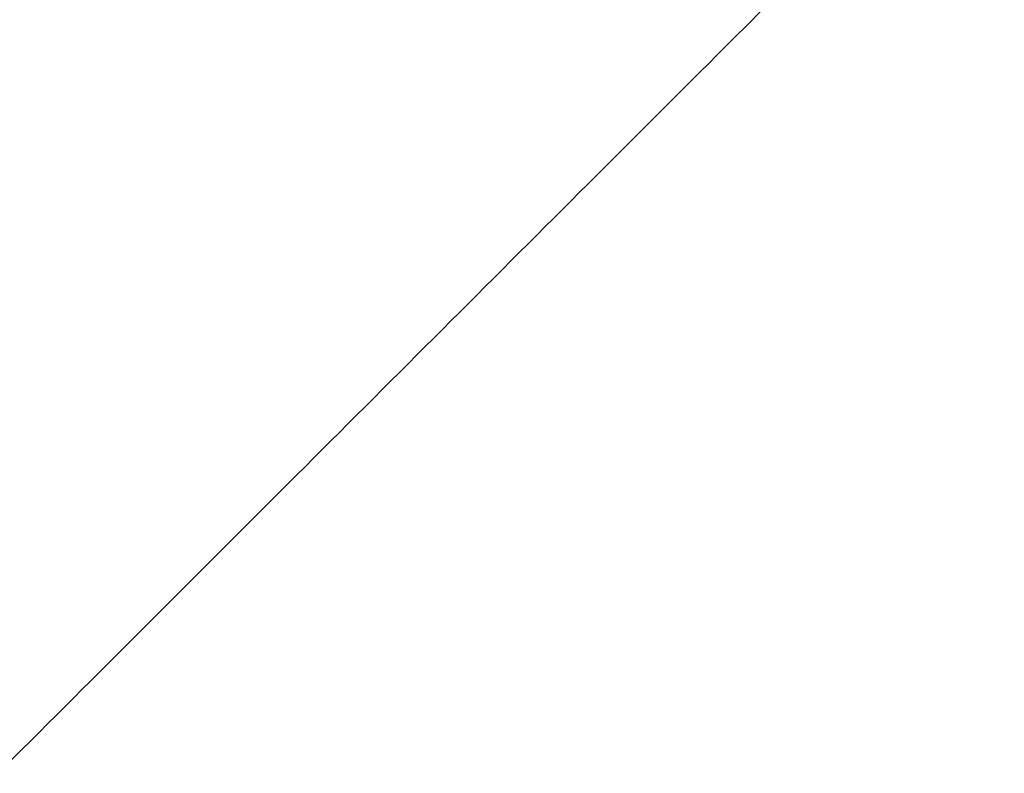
# Model space of a CAD drawing. Header units: millimetres. Extents: x -657 to 864, y -831 to 851.
# Tile 128 of 256: x -278.0677 to -278.0031, y -124.1328 to -124.0833. Entities that reach past the tile are written whole.
import ezdxf

# ---------------------------------------------------------------- set-up
doc = ezdxf.new("R2010")
doc.units = ezdxf.units.MM
doc.layers.add('Default', color=7, linetype='Continuous', true_color=0x000000)

msp = doc.modelspace()

# ---------------------------------------------------------------- linework, layer by layer
at = {"layer": 'Default'}
for points, weights, knots in [([(-278.066431, -123.502225, -335.679964), (-277.779978, -123.292616, -335.679964), (-277.504452, -123.568143, -335.679964), (-277.228875, -123.843719, -335.679964), (-277.438578, -124.130182, -335.679964)], [0.949022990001, 0.735311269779, 1, 0.735275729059, 0.949080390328], [1.722058, 1.722058, 1.722058, 3.141593, 3.141593, 4.561318, 4.561318, 4.561318]), ([(-278.066422, -123.502218, -334.887841), (-277.77997, -123.292625, -334.887841), (-277.504452, -123.568143, -334.887841), (-277.228867, -123.843727, -334.887841), (-277.438585, -124.130191, -334.887841)], [0.949013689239, 0.735317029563, 1, 0.735270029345, 0.949089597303], [1.722089, 1.722089, 1.722089, 3.141593, 3.141593, 4.561349, 4.561349, 4.561349]), ([(-278.066409, -123.502209, -335.283902), (-277.779959, -123.292635, -335.283902), (-277.504452, -123.568143, -335.283902), (-277.228938, -123.843657, -335.283902), (-277.438523, -124.130108, -335.283902)], [0.949001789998, 0.735324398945, 1, 0.735319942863, 0.949008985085], [1.722128, 1.722128, 1.722128, 3.141593, 3.141593, 4.561081, 4.561081, 4.561081])]:
    msp.add_rational_spline(points, weights, degree=2, knots=knots, dxfattribs=at)
for points in [[(-277.541681, -124.107362, -337.380359), (-277.792676, -123.856367, -337.380359), (-278.043671, -123.605372, -337.380359)], [(-278.020853, -124.084544, -337.380359), (-277.792676, -123.856367, -337.380359), (-277.564498, -123.628189, -337.380359)], [(-278.310278, -124.083343, -337.604544), (-278.164965, -124.228656, -337.604544), (-278.019652, -124.373969, -337.604544)], [(-278.309077, -124.372768, -337.82873), (-278.164965, -124.228656, -337.604544), (-278.020853, -124.084544, -337.380359)]]:
    msp.add_open_spline(points, degree=2, dxfattribs=at)

doc.saveas('drawing.dxf')
